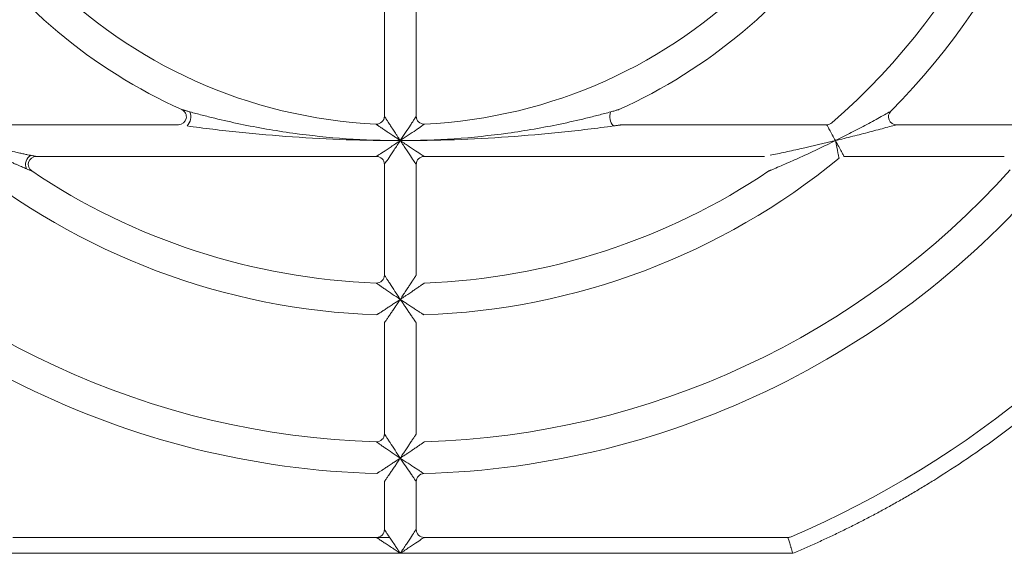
# Model space of a CAD drawing. Header units: millimetres. Extents: x 35 to 1425, y 109 to 972.
# Tile 28 of 34: x 1213 to 1275, y 612 to 645. Entities that reach past the tile are written whole.
import ezdxf

# ---------------------------------------------------------------- set-up
doc = ezdxf.new("R2010")
doc.units = ezdxf.units.MM
doc.header["$LTSCALE"] = 5

msp = doc.modelspace()

# ---------------------------------------------------------------- linework, layer by layer
at = {"color": 144, "linetype": 'Continuous', "lineweight": 0}
for p, q in [((1236.43, 646.253), (1236.43, 639.243)), ((1238.43, 629.234), (1238.43, 636.207)), ((1236.43, 616.227), (1236.43, 613.207)), ((1235.93, 612.707), (1236.763, 612.707))]:
    msp.add_line(p, q, dxfattribs=at)
at = {"color": 7, "linetype": 'Continuous', "lineweight": 15}
for p, q in [((1238.43, 639.243), (1238.43, 646.253)), ((1223.466, 638.707), (1210.597, 638.707)), ((1264.263, 638.707), (1251.394, 638.707)), ((1277.927, 638.707), (1268.655, 638.707)), ((1214.517, 636.707), (1235.93, 636.707)), ((1238.93, 636.707), (1260.343, 636.707)), ((1265.359, 636.707), (1275.443, 636.707)), ((1236.43, 636.207), (1236.43, 629.234)), ((1236.43, 626.232), (1236.43, 619.229)), ((1238.43, 619.229), (1238.43, 626.232)), ((1238.43, 613.207), (1238.43, 616.227)), ((1235.93, 612.707), (1213.038, 612.707)), ((1261.823, 612.707), (1238.93, 612.707)), ((1212.732, 611.707), (1237.43, 611.707)), ((1237.43, 611.707), (1262.128, 611.707))]:
    msp.add_line(p, q, dxfattribs=at)
at = {"color": 144, "linetype": 'Continuous', "lineweight": 0}
for centre, radius, start, end in [((1237.43, 670.207), 31.5, 182.77346, 267.22654), ((1223.466, 639.207), 0.5, 270, 65.75037), ((1223.412, 639.215), 0.835, 315.51577, 21.14912), ((1251.448, 639.215), 0.835, 158.85096, 224.48415), ((1268.655, 639.207), 0.5, 135.20717, 270), ((1235.93, 639.243), 0.5, 267.22654, 0), ((1264.263, 639.207), 0.5, 270, 310.87864), ((1214.522, 636.204), 0.678, 122.03348, 203.49406), ((1238.93, 636.207), 0.5, 90, 180), ((1235.93, 629.234), 0.5, 267.90335, 0), ((1235.93, 613.207), 0.5, 270, 0), ((1261.823, 613.207), 0.5, 270, 293.16805)]:
    msp.add_arc(centre, radius, start, end, dxfattribs=at)
at = {"color": 7, "linetype": 'Continuous', "lineweight": 15}
for centre, radius, start, end in [((1237.43, 670.207), 31.5, 272.77346, 357.22654), ((1237.43, 670.207), 41.5, 310.87864, 357.90335), ((1237.43, 670.207), 43.5, 315.20717, 358.04636), ((1238.93, 639.243), 0.5, 180, 272.77346), ((1237.43, 670.207), 53.5, 219.0228, 268.40825), ((1237.43, 670.207), 43.5, 230.59943, 268.04636), ((1214.517, 636.207), 0.5, 90, 236.02365), ((1235.93, 636.207), 0.5, 0, 90), ((1237.43, 670.207), 43.5, 271.95364, 309.40057), ((1237.43, 670.207), 53.5, 271.59175, 320.9772), ((1237.43, 670.207), 51.5, 221.81031, 268.31459), ((1237.43, 670.207), 41.5, 236.02365, 267.90335), ((1237.43, 670.207), 51.5, 271.68541, 318.18969), ((1237.43, 670.207), 41.5, 272.09665, 303.97635), ((1237.43, 670.207), 62.5, 293.16805, 326.74357), ((1235.93, 619.229), 0.5, 268.31459, 0), ((1238.93, 616.227), 0.5, 91.59175, 180), ((1238.93, 613.207), 0.5, 180, 270)]:
    msp.add_arc(centre, radius, start, end, dxfattribs=at)
for points, knots in [([(1203.963, 668.729), (1204.099, 665.651), (1204.662, 662.593), (1206.6, 656.745), (1207.974, 653.956), (1211.432, 648.856), (1213.514, 646.547), (1218.23, 642.582), (1220.863, 640.928), (1223.671, 639.662)], [0, 0, 0, 0, 0.25, 0.25, 0.5, 0.5, 0.75, 0.75, 1, 1, 1, 1]), ([(1251.189, 639.662), (1253.998, 640.928), (1256.63, 642.582), (1261.346, 646.547), (1263.428, 648.856), (1266.886, 653.956), (1268.261, 656.745), (1270.199, 662.593), (1270.762, 665.651), (1270.898, 668.729)], [0, 0, 0, 0, 0.25, 0.25, 0.5, 0.5, 0.75, 0.75, 1, 1, 1, 1]), ([(1224.191, 639.517), (1224.432, 639.45), (1224.692, 639.381), (1225.216, 639.245), (1225.482, 639.178), (1226.283, 638.984), (1226.822, 638.863), (1228.451, 638.524), (1229.553, 638.332), (1231.778, 638.022), (1232.902, 637.904), (1235.161, 637.746), (1236.296, 637.708), (1237.43, 637.707)], [0, 0, 0, 0, 0.0625, 0.0625, 0.125, 0.125, 0.25, 0.25, 0.5, 0.5, 0.75, 0.75, 1, 1, 1, 1]), ([(1237.43, 637.707), (1238.564, 637.708), (1239.699, 637.746), (1241.958, 637.904), (1243.082, 638.022), (1245.308, 638.332), (1246.41, 638.524), (1248.038, 638.863), (1248.577, 638.984), (1249.378, 639.178), (1249.644, 639.245), (1250.168, 639.381), (1250.428, 639.45), (1250.67, 639.517)], [0, 0, 0, 0, 0.25, 0.25, 0.5, 0.5, 0.75, 0.75, 0.875, 0.875, 0.9375, 0.9375, 1, 1, 1, 1]), ([(1264.816, 637.707), (1265.153, 637.874), (1265.486, 638.043), (1266.145, 638.384), (1266.473, 638.556), (1267.109, 638.897), (1267.417, 639.066), (1267.847, 639.304), (1267.985, 639.381), (1268.156, 639.477), (1268.205, 639.505), (1268.279, 639.547), (1268.3, 639.559), (1268.3, 639.559)], [0, 0, 0, 0, 0.25, 0.25, 0.5, 0.5, 0.75, 0.75, 0.875, 0.875, 0.9375, 0.9375, 1, 1, 1, 1]), ([(1237.43, 637.707), (1236.296, 637.708), (1235.161, 637.726), (1232.896, 637.805), (1231.766, 637.865), (1229.516, 638.021), (1228.396, 638.119), (1226.728, 638.292), (1226.174, 638.355), (1225.348, 638.455), (1225.072, 638.489), (1224.529, 638.56), (1224.259, 638.596), (1224.008, 638.63)], [0, 0, 0, 0, 0.25, 0.25, 0.5, 0.5, 0.75, 0.75, 0.875, 0.875, 0.9375, 0.9375, 1, 1, 1, 1]), ([(1238.954, 638.743), (1238.954, 638.743), (1238.89, 638.699), (1238.74, 638.595), (1238.68, 638.554), (1238.551, 638.465), (1238.481, 638.417), (1238.26, 638.266), (1238.097, 638.155), (1237.769, 637.933), (1237.601, 637.82), (1237.43, 637.707)], [0, 0, 0, 0, 0.25, 0.25, 0.375, 0.375, 0.5, 0.5, 0.75, 0.75, 1, 1, 1, 1]), ([(1250.853, 638.63), (1250.601, 638.596), (1250.331, 638.56), (1249.788, 638.489), (1249.512, 638.455), (1248.686, 638.355), (1248.132, 638.292), (1246.464, 638.119), (1245.344, 638.021), (1243.095, 637.865), (1241.964, 637.805), (1239.699, 637.726), (1238.564, 637.708), (1237.43, 637.707)], [0, 0, 0, 0, 0.0625, 0.0625, 0.125, 0.125, 0.25, 0.25, 0.5, 0.5, 0.75, 0.75, 1, 1, 1, 1]), ([(1264.816, 637.707), (1264.799, 637.739), (1264.766, 637.799), (1264.72, 637.883), (1264.68, 637.956), (1264.646, 638.016), (1264.592, 638.114), (1264.521, 638.243), (1264.439, 638.39), (1264.375, 638.506), (1264.325, 638.597), (1264.29, 638.66), (1264.267, 638.699), (1264.264, 638.704), (1264.263, 638.707)], [0, 0, 0, 0, 0.065079, 0.122589, 0.172528, 0.214897, 0.249696, 0.382657, 0.499814, 0.608691, 0.71259, 0.812033, 0.907614, 1, 1, 1, 1]), ([(1268.655, 638.707), (1268.655, 638.707), (1268.631, 638.7), (1268.549, 638.677), (1268.493, 638.662), (1268.303, 638.609), (1268.149, 638.567), (1267.671, 638.437), (1267.329, 638.346), (1266.626, 638.161), (1266.266, 638.068), (1265.545, 637.886), (1265.182, 637.796), (1264.816, 637.707)], [0, 0, 0, 0, 0.0625, 0.0625, 0.125, 0.125, 0.25, 0.25, 0.5, 0.5, 0.75, 0.75, 1, 1, 1, 1]), ([(1235.93, 636.707), (1235.93, 636.707), (1235.969, 636.733), (1236.119, 636.833), (1236.231, 636.907), (1236.508, 637.092), (1236.675, 637.203), (1237.038, 637.445), (1237.234, 637.576), (1237.43, 637.707)], [0, 0, 0, 0, 0.25, 0.25, 0.5, 0.5, 0.75, 0.75, 1, 1, 1, 1]), ([(1237.43, 637.707), (1237.299, 637.51), (1237.168, 637.314), (1236.927, 636.951), (1236.816, 636.785), (1236.63, 636.507), (1236.556, 636.396), (1236.456, 636.246), (1236.43, 636.207), (1236.43, 636.207)], [0, 0, 0, 0, 0.25, 0.25, 0.5, 0.5, 0.75, 0.75, 1, 1, 1, 1]), ([(1237.43, 637.707), (1237.627, 637.576), (1237.823, 637.445), (1238.186, 637.203), (1238.352, 637.092), (1238.63, 636.907), (1238.741, 636.833), (1238.891, 636.733), (1238.93, 636.707), (1238.93, 636.707)], [0, 0, 0, 0, 0.25, 0.25, 0.5, 0.5, 0.75, 0.75, 1, 1, 1, 1]), ([(1238.43, 636.207), (1238.43, 636.207), (1238.404, 636.246), (1238.304, 636.396), (1238.23, 636.507), (1238.045, 636.785), (1237.934, 636.951), (1237.692, 637.314), (1237.561, 637.51), (1237.43, 637.707)], [0, 0, 0, 0, 0.25, 0.25, 0.5, 0.5, 0.75, 0.75, 1, 1, 1, 1]), ([(1260.698, 636.78), (1260.844, 636.81), (1261.004, 636.843), (1261.329, 636.912), (1261.497, 636.947), (1262.008, 637.057), (1262.355, 637.134), (1263.406, 637.37), (1264.11, 637.535), (1264.816, 637.707)], [0, 0, 0, 0, 0.125, 0.125, 0.25, 0.25, 0.5, 0.5, 1, 1, 1, 1]), ([(1264.816, 637.707), (1264.166, 637.383), (1263.511, 637.07), (1262.526, 636.618), (1262.2, 636.471), (1261.718, 636.259), (1261.559, 636.19), (1261.251, 636.057), (1261.099, 635.992), (1260.961, 635.934)], [0, 0, 0, 0, 0.5, 0.5, 0.75, 0.75, 0.875, 0.875, 1, 1, 1, 1]), ([(1262.128, 611.707), (1262.384, 611.816), (1262.896, 612.034), (1263.658, 612.374), (1264.415, 612.723), (1265.166, 613.082), (1265.913, 613.451), (1266.655, 613.829), (1267.392, 614.217), (1268.123, 614.615), (1268.85, 615.022), (1269.572, 615.44), (1270.288, 615.867), (1272.201, 617.04), (1275.227, 619.096), (1279.177, 622.27), (1282.864, 625.747), (1285.449, 628.61), (1287.117, 630.657), (1287.995, 631.785), (1288.846, 632.932), (1289.671, 634.097), (1290.469, 635.281), (1291.243, 636.483), (1291.736, 637.298), (1291.983, 637.707)], [0, 0, 0, 0, 0.020738, 0.041458, 0.062164, 0.082859, 0.103546, 0.12423, 0.144913, 0.1656, 0.186294, 0.206998, 0.227717, 0.248453, 0.374221, 0.500002, 0.625769, 0.75155, 0.787083, 0.822573, 0.858037, 0.893494, 0.928961, 0.964457, 1, 1, 1, 1]), ([(1264.816, 637.707), (1264.955, 637.452), (1265.092, 637.2), (1265.246, 636.917), (1265.287, 636.84), (1265.344, 636.734), (1265.359, 636.707), (1265.359, 636.707)], [0, 0, 0, 0, 0.5, 0.5, 0.75, 0.75, 1, 1, 1, 1]), ([(1265.041, 636.593), (1265.041, 636.593), (1265.035, 636.624), (1265.011, 636.741), (1264.994, 636.826), (1264.93, 637.141), (1264.874, 637.423), (1264.816, 637.707)], [0, 0, 0, 0, 0.25, 0.25, 0.5, 0.5, 1, 1, 1, 1]), ([(1214.162, 636.78), (1214.226, 636.766), (1214.296, 636.752), (1214.439, 636.722), (1214.517, 636.707), (1214.517, 636.707)], [0, 0, 0, 0, 0.5, 0.5, 1, 1, 1, 1]), ([(1214.238, 635.792), (1214.238, 635.792), (1214.163, 635.823), (1214.026, 635.88), (1213.96, 635.908), (1213.899, 635.934)], [0, 0, 0, 0, 0.5, 0.5, 1, 1, 1, 1]), ([(1236.43, 629.234), (1236.43, 629.234), (1236.471, 629.17), (1236.569, 629.019), (1236.608, 628.959), (1236.692, 628.829), (1236.737, 628.759), (1236.881, 628.538), (1236.988, 628.374), (1237.205, 628.045), (1237.316, 627.877), (1237.43, 627.707)], [0, 0, 0, 0, 0.25, 0.25, 0.375, 0.375, 0.5, 0.5, 0.75, 0.75, 1, 1, 1, 1]), ([(1237.43, 627.707), (1237.26, 627.82), (1237.092, 627.932), (1236.764, 628.153), (1236.602, 628.263), (1236.382, 628.413), (1236.313, 628.46), (1236.184, 628.548), (1236.125, 628.588), (1235.975, 628.691), (1235.912, 628.734), (1235.912, 628.734)], [0, 0, 0, 0, 0.25, 0.25, 0.5, 0.5, 0.625, 0.625, 0.75, 0.75, 1, 1, 1, 1]), ([(1236.43, 619.229), (1236.43, 619.229), (1236.471, 619.165), (1236.569, 619.015), (1236.607, 618.955), (1236.692, 618.826), (1236.737, 618.757), (1236.881, 618.536), (1236.989, 618.373), (1237.205, 618.044), (1237.317, 617.877), (1237.43, 617.707)], [0, 0, 0, 0, 0.25, 0.25, 0.375, 0.375, 0.5, 0.5, 0.75, 0.75, 1, 1, 1, 1]), ([(1237.43, 617.707), (1237.26, 617.82), (1237.093, 617.932), (1236.765, 618.152), (1236.603, 618.262), (1236.383, 618.41), (1236.314, 618.457), (1236.186, 618.544), (1236.127, 618.584), (1235.978, 618.686), (1235.915, 618.729), (1235.915, 618.729)], [0, 0, 0, 0, 0.25, 0.25, 0.5, 0.5, 0.625, 0.625, 0.75, 0.75, 1, 1, 1, 1]), ([(1237.43, 617.707), (1237.599, 617.594), (1237.765, 617.484), (1238.088, 617.27), (1238.249, 617.164), (1238.464, 617.023), (1238.531, 616.979), (1238.656, 616.897), (1238.713, 616.859), (1238.857, 616.766), (1238.916, 616.727), (1238.916, 616.727)], [0, 0, 0, 0, 0.25, 0.25, 0.5, 0.5, 0.625, 0.625, 0.75, 0.75, 1, 1, 1, 1]), ([(1238.43, 616.227), (1238.43, 616.227), (1238.39, 616.286), (1238.293, 616.428), (1238.254, 616.485), (1238.169, 616.609), (1238.124, 616.676), (1237.979, 616.89), (1237.871, 617.05), (1237.654, 617.372), (1237.543, 617.538), (1237.43, 617.707)], [0, 0, 0, 0, 0.25, 0.25, 0.375, 0.375, 0.5, 0.5, 0.75, 0.75, 1, 1, 1, 1]), ([(1237.43, 611.707), (1237.561, 611.903), (1237.692, 612.099), (1237.934, 612.462), (1238.045, 612.628), (1238.23, 612.906), (1238.304, 613.017), (1238.404, 613.168), (1238.43, 613.207), (1238.43, 613.207)], [0, 0, 0, 0, 0.25, 0.25, 0.5, 0.5, 0.75, 0.75, 1, 1, 1, 1]), ([(1238.93, 612.707), (1238.93, 612.707), (1238.891, 612.681), (1238.741, 612.58), (1238.63, 612.506), (1238.352, 612.321), (1238.186, 612.21), (1237.823, 611.968), (1237.627, 611.837), (1237.43, 611.707)], [0, 0, 0, 0, 0.25, 0.25, 0.5, 0.5, 0.75, 0.75, 1, 1, 1, 1]), ([(1262.128, 611.707), (1262.118, 611.739), (1262.1, 611.801), (1262.073, 611.887), (1262.051, 611.963), (1262.031, 612.026), (1262, 612.128), (1261.96, 612.26), (1261.912, 612.415), (1261.873, 612.543), (1261.844, 612.637), (1261.826, 612.696), (1261.824, 612.703), (1261.823, 612.707)], [0, 0, 0, 0, 0.063704, 0.120546, 0.170527, 0.213644, 0.249899, 0.38247, 0.500164, 0.6319, 0.758883, 0.881456, 1, 1, 1, 1])]:
    msp.add_open_spline(points, degree=3, knots=knots, dxfattribs=at)
at = {"color": 144, "linetype": 'Continuous', "lineweight": 0}
for points, knots in [([(1223.671, 639.662), (1223.672, 639.662), (1223.674, 639.662), (1223.688, 639.658), (1223.71, 639.651), (1223.741, 639.643), (1223.78, 639.632), (1223.827, 639.618), (1223.883, 639.602), (1223.948, 639.584), (1224.021, 639.564), (1224.103, 639.541), (1224.161, 639.525), (1224.191, 639.517)], [0, 0, 0, 0, 0.052265, 0.107477, 0.168216, 0.236439, 0.313529, 0.400444, 0.497851, 0.606217, 0.725879, 0.857079, 1, 1, 1, 1]), ([(1250.67, 639.517), (1250.716, 639.529), (1250.802, 639.553), (1250.919, 639.586), (1251.015, 639.613), (1251.091, 639.635), (1251.146, 639.65), (1251.182, 639.66), (1251.187, 639.662), (1251.189, 639.662)], [0, 0, 0, 0, 0.219467, 0.410218, 0.573173, 0.709855, 0.822892, 0.916954, 1, 1, 1, 1]), ([(1236.43, 639.243), (1236.431, 639.242), (1236.432, 639.24), (1236.44, 639.227), (1236.454, 639.206), (1236.473, 639.176), (1236.497, 639.137), (1236.527, 639.091), (1236.582, 639.004), (1236.678, 638.854), (1236.812, 638.647), (1236.963, 638.415), (1237.102, 638.202), (1237.261, 637.961), (1237.365, 637.804), (1237.43, 637.707)], [0, 0, 0, 0, 0.032024, 0.064723, 0.098501, 0.133723, 0.170711, 0.209744, 0.251059, 0.364782, 0.500649, 0.614757, 0.750856, 0.845727, 1, 1, 1, 1]), ([(1237.43, 637.707), (1237.544, 637.877), (1237.655, 638.046), (1237.872, 638.376), (1237.979, 638.54), (1238.123, 638.763), (1238.169, 638.834), (1238.253, 638.964), (1238.291, 639.025), (1238.389, 639.178), (1238.43, 639.243), (1238.43, 639.243)], [0, 0, 0, 0, 0.25, 0.25, 0.5, 0.5, 0.625, 0.625, 0.75, 0.75, 1, 1, 1, 1]), ([(1237.43, 637.707), (1237.378, 637.741), (1237.285, 637.804), (1237.161, 637.887), (1237.068, 637.95), (1237.004, 637.992), (1236.887, 638.071), (1236.723, 638.183), (1236.493, 638.339), (1236.289, 638.479), (1236.126, 638.591), (1236.02, 638.664), (1235.955, 638.71), (1235.914, 638.738), (1235.909, 638.742), (1235.906, 638.743)], [0, 0, 0, 0, 0.082017, 0.147876, 0.19766, 0.231432, 0.249235, 0.386426, 0.499511, 0.635889, 0.749179, 0.820241, 0.884617, 0.943878, 1, 1, 1, 1]), ([(1251.394, 638.707), (1251.393, 638.706), (1251.392, 638.706), (1251.377, 638.704), (1251.354, 638.701), (1251.322, 638.696), (1251.281, 638.69), (1251.232, 638.683), (1251.173, 638.675), (1251.106, 638.666), (1251.029, 638.655), (1250.944, 638.643), (1250.884, 638.635), (1250.853, 638.63)], [0, 0, 0, 0, 0.0517097, 0.1064329, 0.166788, 0.2347453, 0.3116934, 0.398591, 0.4961038, 0.6047024, 0.724727, 0.8564294, 1, 1, 1, 1]), ([(1210.044, 637.707), (1210.159, 637.679), (1210.39, 637.622), (1210.738, 637.539), (1211.15, 637.443), (1211.614, 637.335), (1212.15, 637.213), (1212.663, 637.099), (1213.113, 637.001), (1213.464, 636.926), (1213.735, 636.868), (1213.965, 636.82), (1214.1, 636.792), (1214.162, 636.78)], [0, 0, 0, 0, 0.082873, 0.166188, 0.249947, 0.378632, 0.499862, 0.636173, 0.74993, 0.826799, 0.894016, 0.951691, 1, 1, 1, 1]), ([(1213.899, 635.934), (1213.862, 635.95), (1213.783, 635.983), (1213.652, 636.039), (1213.504, 636.103), (1213.337, 636.174), (1213.153, 636.255), (1212.879, 636.375), (1212.488, 636.549), (1212.022, 636.76), (1211.521, 636.993), (1210.978, 637.249), (1210.472, 637.494), (1210.15, 637.654), (1210.044, 637.707)], [0, 0, 0, 0, 0.031059, 0.066276, 0.105724, 0.149458, 0.197524, 0.24996, 0.363173, 0.499896, 0.608781, 0.749924, 0.917962, 1, 1, 1, 1]), ([(1260.961, 635.934), (1260.926, 635.919), (1260.861, 635.892), (1260.776, 635.856), (1260.708, 635.828), (1260.66, 635.808), (1260.629, 635.794), (1260.624, 635.793), (1260.622, 635.792)], [0, 0, 0, 0, 0.233091, 0.435132, 0.608311, 0.756067, 0.883865, 1, 1, 1, 1]), ([(1237.43, 627.707), (1237.465, 627.758), (1237.528, 627.854), (1237.615, 627.984), (1237.683, 628.088), (1237.779, 628.233), (1237.897, 628.412), (1238.048, 628.643), (1238.182, 628.849), (1238.288, 629.013), (1238.357, 629.12), (1238.399, 629.185), (1238.425, 629.226), (1238.429, 629.231), (1238.43, 629.234)], [0, 0, 0, 0, 0.082747, 0.151866, 0.207357, 0.249219, 0.38515, 0.499502, 0.63527, 0.749161, 0.819749, 0.884016, 0.943468, 1, 1, 1, 1]), ([(1238.948, 628.734), (1238.948, 628.734), (1238.946, 628.733), (1238.933, 628.724), (1238.912, 628.71), (1238.883, 628.69), (1238.845, 628.664), (1238.8, 628.632), (1238.715, 628.574), (1238.568, 628.474), (1238.364, 628.335), (1238.135, 628.18), (1237.929, 628.041), (1237.689, 627.88), (1237.532, 627.775), (1237.43, 627.707)], [0, 0, 0, 0, 0.031981, 0.064652, 0.098413, 0.13363, 0.170626, 0.209685, 0.251048, 0.36452, 0.500644, 0.61417, 0.750857, 0.837239, 1, 1, 1, 1]), ([(1235.947, 626.732), (1235.948, 626.732), (1235.949, 626.733), (1235.962, 626.741), (1235.981, 626.754), (1236.009, 626.772), (1236.045, 626.795), (1236.088, 626.823), (1236.169, 626.876), (1236.312, 626.969), (1236.513, 627.101), (1236.738, 627.248), (1236.955, 627.392), (1237.19, 627.547), (1237.344, 627.649), (1237.43, 627.707)], [0, 0, 0, 0, 0.032701, 0.065935, 0.100045, 0.135344, 0.172118, 0.210614, 0.251048, 0.365914, 0.500616, 0.616547, 0.750867, 0.86043, 1, 1, 1, 1]), ([(1237.43, 627.707), (1237.399, 627.66), (1237.34, 627.572), (1237.257, 627.449), (1237.186, 627.342), (1237.087, 627.195), (1236.966, 627.016), (1236.814, 626.792), (1236.678, 626.593), (1236.572, 626.438), (1236.503, 626.338), (1236.461, 626.278), (1236.435, 626.239), (1236.432, 626.234), (1236.43, 626.232)], [0, 0, 0, 0, 0.075729, 0.142505, 0.200329, 0.249205, 0.384105, 0.499522, 0.634579, 0.749162, 0.818814, 0.88286, 0.942689, 1, 1, 1, 1]), ([(1237.43, 627.707), (1237.475, 627.676), (1237.561, 627.619), (1237.683, 627.538), (1237.791, 627.467), (1237.94, 627.368), (1238.122, 627.248), (1238.347, 627.101), (1238.548, 626.969), (1238.705, 626.867), (1238.806, 626.801), (1238.867, 626.761), (1238.906, 626.736), (1238.911, 626.733), (1238.913, 626.732)], [0, 0, 0, 0, 0.073534, 0.139596, 0.198159, 0.249198, 0.383534, 0.499517, 0.634234, 0.749153, 0.818589, 0.882586, 0.9425, 1, 1, 1, 1]), ([(1238.43, 626.232), (1238.43, 626.233), (1238.429, 626.234), (1238.42, 626.247), (1238.407, 626.266), (1238.388, 626.293), (1238.364, 626.329), (1238.334, 626.371), (1238.279, 626.452), (1238.182, 626.593), (1238.046, 626.792), (1237.894, 627.016), (1237.749, 627.23), (1237.592, 627.465), (1237.489, 627.619), (1237.43, 627.707)], [0, 0, 0, 0, 0.032583, 0.065729, 0.099784, 0.135071, 0.171879, 0.210462, 0.251041, 0.365571, 0.500613, 0.615979, 0.750862, 0.857525, 1, 1, 1, 1]), ([(1237.43, 617.707), (1237.464, 617.758), (1237.527, 617.852), (1237.613, 617.981), (1237.682, 618.086), (1237.778, 618.231), (1237.897, 618.411), (1238.047, 618.641), (1238.182, 618.846), (1238.288, 619.009), (1238.357, 619.115), (1238.399, 619.18), (1238.425, 619.221), (1238.429, 619.226), (1238.43, 619.229)], [0, 0, 0, 0, 0.081758, 0.150548, 0.206367, 0.249218, 0.385038, 0.499503, 0.635201, 0.749161, 0.819651, 0.883894, 0.943386, 1, 1, 1, 1]), ([(1238.945, 618.729), (1238.944, 618.728), (1238.942, 618.727), (1238.929, 618.718), (1238.909, 618.704), (1238.88, 618.685), (1238.842, 618.659), (1238.797, 618.628), (1238.713, 618.57), (1238.566, 618.471), (1238.362, 618.333), (1238.134, 618.179), (1237.925, 618.038), (1237.686, 617.878), (1237.529, 617.773), (1237.43, 617.707)], [0, 0, 0, 0, 0.032058, 0.064788, 0.098586, 0.133811, 0.170784, 0.209783, 0.251047, 0.364661, 0.50064, 0.614449, 0.750856, 0.842132, 1, 1, 1, 1]), ([(1235.944, 616.727), (1235.945, 616.728), (1235.946, 616.729), (1235.959, 616.737), (1235.978, 616.749), (1236.006, 616.768), (1236.042, 616.791), (1236.085, 616.819), (1236.167, 616.873), (1236.31, 616.966), (1236.512, 617.099), (1236.737, 617.247), (1236.954, 617.39), (1237.189, 617.546), (1237.343, 617.649), (1237.43, 617.707)], [0, 0, 0, 0, 0.032639, 0.065824, 0.099903, 0.135196, 0.171989, 0.210534, 0.251048, 0.365789, 0.500619, 0.616364, 0.750866, 0.859502, 1, 1, 1, 1]), ([(1237.43, 617.707), (1237.399, 617.659), (1237.34, 617.571), (1237.257, 617.447), (1237.186, 617.341), (1237.087, 617.194), (1236.966, 617.015), (1236.814, 616.79), (1236.678, 616.59), (1236.572, 616.434), (1236.503, 616.334), (1236.461, 616.273), (1236.435, 616.235), (1236.432, 616.23), (1236.43, 616.227)], [0, 0, 0, 0, 0.076175, 0.143099, 0.200776, 0.249206, 0.384193, 0.49952, 0.634641, 0.749162, 0.818895, 0.882959, 0.942756, 1, 1, 1, 1]), ([(1236.43, 613.207), (1236.431, 613.206), (1236.432, 613.204), (1236.441, 613.191), (1236.455, 613.17), (1236.475, 613.14), (1236.515, 613.079), (1236.595, 612.959), (1236.723, 612.768), (1236.881, 612.529), (1237.047, 612.282), (1237.233, 612.001), (1237.357, 611.815), (1237.43, 611.707)], [0, 0, 0, 0, 0.033312, 0.067205, 0.102075, 0.138288, 0.176171, 0.284014, 0.4117, 0.543581, 0.702264, 0.824947, 1, 1, 1, 1]), ([(1237.43, 611.707), (1237.383, 611.738), (1237.293, 611.798), (1237.166, 611.883), (1237.056, 611.956), (1236.961, 612.019), (1236.807, 612.122), (1236.607, 612.256), (1236.368, 612.414), (1236.177, 612.542), (1236.047, 612.628), (1235.975, 612.677), (1235.937, 612.702), (1235.932, 612.705), (1235.93, 612.707)], [0, 0, 0, 0, 0.076348, 0.144309, 0.203885, 0.255076, 0.297886, 0.456563, 0.588471, 0.716152, 0.824017, 0.886149, 0.944248, 1, 1, 1, 1])]:
    msp.add_open_spline(points, degree=3, knots=knots, dxfattribs=at)

doc.saveas('drawing.dxf')
